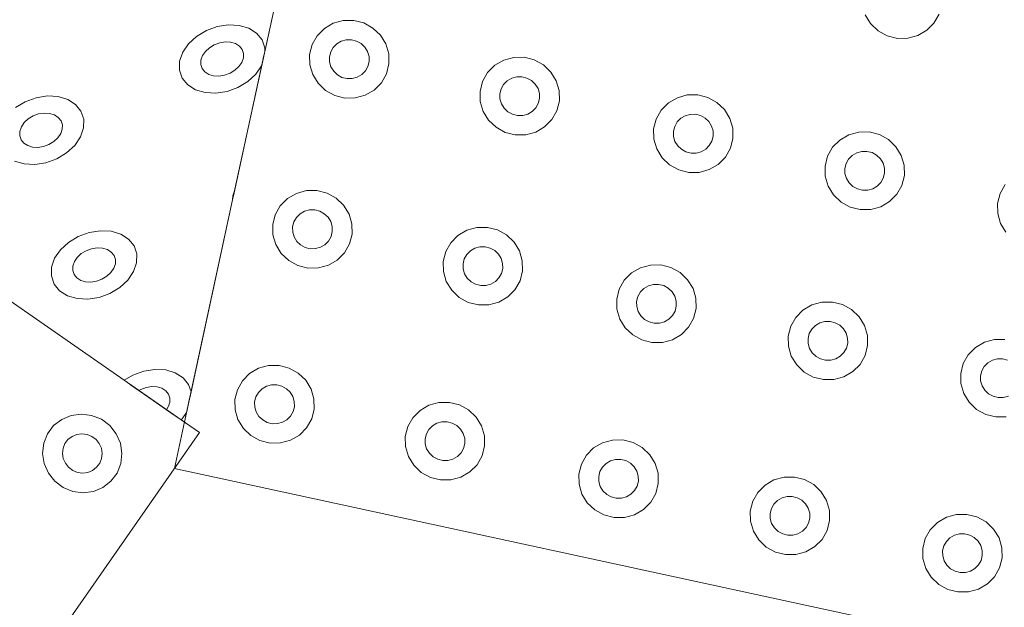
# Model space of a CAD drawing. Extents: x 5066 to 9756, y -2696 to -1109.
# Tile 144 of 248: x 9402.997 to 9403.561, y -2587.542 to -2587.205. Entities that reach past the tile are written whole.
import ezdxf

# ---------------------------------------------------------------- set-up
doc = ezdxf.new("R2010")
doc.units = 0
doc.header["$MEASUREMENT"] = 0
doc.layers.add('IFC-Elemento construtivo genérico-Contorno', color=253, linetype='CONTINUOUS', lineweight=5)

msp = doc.modelspace()

# ---------------------------------------------------------------- linework, layer by layer
at = {"layer": 'IFC-Elemento construtivo genérico-Contorno', "color": 8, "lineweight": 5}
for p, q in [((9403.11941, -2587.3084), (9403.19191, -2586.97362)), ((9403.1378, -2587.22338), (9403.19191, -2586.97362)), ((9403.48175, -2587.20236), (9403.48484, -2587.20739)), ((9403.52113, -2587.20707), (9403.52402, -2587.20198)), ((9403.10437, -2587.21134), (9403.11058, -2587.20907)), ((9403.11058, -2587.20907), (9403.11698, -2587.20807)), ((9403.11698, -2587.20807), (9403.12316, -2587.2084)), ((9403.12316, -2587.2084), (9403.12866, -2587.21005)), ((9403.12866, -2587.21005), (9403.13316, -2587.2129)), ((9403.1678, -2587.21433), (9403.17195, -2587.21016)), ((9403.17195, -2587.21016), (9403.17706, -2587.20719)), ((9403.17706, -2587.20719), (9403.1828, -2587.20563)), ((9403.1828, -2587.20563), (9403.18878, -2587.20557)), ((9403.18878, -2587.20557), (9403.19456, -2587.20704)), ((9403.19456, -2587.20704), (9403.1998, -2587.20991)), ((9403.1998, -2587.20991), (9403.20409, -2587.21401)), ((9403.48484, -2587.20739), (9403.48913, -2587.21149)), ((9403.51698, -2587.21124), (9403.52113, -2587.20707)), ((9403.09413, -2587.21899), (9403.09874, -2587.21472)), ((9403.09874, -2587.21472), (9403.10437, -2587.21134)), ((9403.13316, -2587.2129), (9403.13628, -2587.21676)), ((9403.16491, -2587.21942), (9403.1678, -2587.21433)), ((9403.20409, -2587.21401), (9403.20718, -2587.21904)), ((9403.48913, -2587.21149), (9403.49437, -2587.21437)), ((9403.49437, -2587.21437), (9403.50015, -2587.21583)), ((9403.50015, -2587.21583), (9403.50613, -2587.21577)), ((9403.50613, -2587.21577), (9403.51187, -2587.21421)), ((9403.51187, -2587.21421), (9403.51698, -2587.21124)), ((9403.09081, -2587.22385), (9403.09413, -2587.21899)), ((9403.10378, -2587.22334), (9403.10609, -2587.2212)), ((9403.10609, -2587.2212), (9403.10886, -2587.21951)), ((9403.10886, -2587.21951), (9403.11198, -2587.21838)), ((9403.11198, -2587.21838), (9403.11519, -2587.21787)), ((9403.11519, -2587.21787), (9403.11827, -2587.21804)), ((9403.11827, -2587.21804), (9403.12105, -2587.21887)), ((9403.12105, -2587.21887), (9403.12327, -2587.22029)), ((9403.12327, -2587.22029), (9403.12484, -2587.22222)), ((9403.13628, -2587.21676), (9403.13784, -2587.22136)), ((9403.1378, -2587.22342), (9403.13784, -2587.22136)), ((9403.16351, -2587.22508), (9403.16491, -2587.21942)), ((9403.17558, -2587.22361), (9403.17702, -2587.22107)), ((9403.17702, -2587.22107), (9403.17909, -2587.21898)), ((9403.17909, -2587.21898), (9403.18163, -2587.2175)), ((9403.18163, -2587.2175), (9403.18452, -2587.21672)), ((9403.18452, -2587.21672), (9403.18749, -2587.21669)), ((9403.18749, -2587.21669), (9403.19038, -2587.21742)), ((9403.19038, -2587.21742), (9403.193, -2587.21885)), ((9403.193, -2587.21885), (9403.19515, -2587.2209)), ((9403.19515, -2587.2209), (9403.19671, -2587.22342)), ((9403.20718, -2587.21904), (9403.20882, -2587.22467)), ((9403.08905, -2587.22897), (9403.09081, -2587.22385)), ((9403.10124, -2587.22833), (9403.1021, -2587.22576)), ((9403.1021, -2587.22576), (9403.10378, -2587.22334)), ((9403.12468, -2587.2296), (9403.12558, -2587.22704)), ((9403.12484, -2587.22222), (9403.12562, -2587.22452)), ((9403.12558, -2587.22704), (9403.12562, -2587.22452)), ((9403.13616, -2587.23098), (9403.1378, -2587.22342)), ((9403.13616, -2587.23098), (9403.13714, -2587.22643)), ((9403.13714, -2587.22643), (9403.1378, -2587.22342)), ((9403.16351, -2587.22508), (9403.16359, -2587.23092)), ((9403.17484, -2587.22644), (9403.17558, -2587.22361)), ((9403.17484, -2587.22644), (9403.17491, -2587.22936)), ((9403.19671, -2587.22342), (9403.19753, -2587.22624)), ((9403.19753, -2587.22624), (9403.19757, -2587.22916)), ((9403.20882, -2587.22467), (9403.20894, -2587.23052)), ((9403.27468, -2587.22833), (9403.28042, -2587.22676)), ((9403.28042, -2587.22676), (9403.2864, -2587.22671)), ((9403.2864, -2587.22671), (9403.29218, -2587.22818)), ((9403.08898, -2587.234), (9403.08905, -2587.22897)), ((9403.1012, -2587.23084), (9403.10124, -2587.22833)), ((9403.1012, -2587.23084), (9403.10198, -2587.23314)), ((9403.10198, -2587.23314), (9403.10355, -2587.23507)), ((9403.12027, -2587.30437), (9403.13616, -2587.231)), ((9403.12073, -2587.23416), (9403.12304, -2587.23203)), ((9403.12304, -2587.23203), (9403.12468, -2587.2296)), ((9403.13269, -2587.23637), (9403.13597, -2587.23152)), ((9403.13597, -2587.23152), (9403.1362, -2587.23089)), ((9403.16359, -2587.23092), (9403.16527, -2587.23655)), ((9403.17491, -2587.22936), (9403.17573, -2587.23218)), ((9403.17573, -2587.23218), (9403.1773, -2587.23469)), ((9403.19542, -2587.23453), (9403.19687, -2587.23199)), ((9403.19687, -2587.23199), (9403.19757, -2587.22916)), ((9403.20749, -2587.23618), (9403.20894, -2587.23052)), ((9403.26542, -2587.23547), (9403.26956, -2587.2313)), ((9403.26956, -2587.2313), (9403.27468, -2587.22833)), ((9403.29218, -2587.22818), (9403.29741, -2587.23105)), ((9403.29741, -2587.23105), (9403.30171, -2587.23514)), ((9403.08898, -2587.234), (9403.09054, -2587.2386)), ((9403.09054, -2587.2386), (9403.09366, -2587.24246)), ((9403.10355, -2587.23507), (9403.10577, -2587.2365)), ((9403.10577, -2587.2365), (9403.10851, -2587.23732)), ((9403.10851, -2587.23732), (9403.11159, -2587.23749)), ((9403.11159, -2587.23749), (9403.11484, -2587.23699)), ((9403.11484, -2587.23699), (9403.11792, -2587.23585)), ((9403.11792, -2587.23585), (9403.12073, -2587.23416)), ((9403.12808, -2587.24064), (9403.13269, -2587.23637)), ((9403.16527, -2587.23655), (9403.16835, -2587.24159)), ((9403.1773, -2587.23469), (9403.17945, -2587.23675)), ((9403.17945, -2587.23675), (9403.18202, -2587.23818)), ((9403.18202, -2587.23818), (9403.18495, -2587.23891)), ((9403.18792, -2587.23888), (9403.19077, -2587.2381)), ((9403.19077, -2587.2381), (9403.19335, -2587.23662)), ((9403.19335, -2587.23662), (9403.19542, -2587.23453)), ((9403.20464, -2587.24127), (9403.20749, -2587.23618)), ((9403.26253, -2587.24056), (9403.26542, -2587.23547)), ((9403.27671, -2587.24012), (9403.27925, -2587.23863)), ((9403.27925, -2587.23863), (9403.28214, -2587.23785)), ((9403.28214, -2587.23785), (9403.28511, -2587.23782)), ((9403.28511, -2587.23782), (9403.288, -2587.23856)), ((9403.288, -2587.23856), (9403.29062, -2587.23999)), ((9403.30171, -2587.23514), (9403.3048, -2587.24018)), ((9403.09366, -2587.24246), (9403.09812, -2587.24531)), ((9403.11624, -2587.2463), (9403.12245, -2587.24403)), ((9403.12245, -2587.24403), (9403.12808, -2587.24064)), ((9403.16835, -2587.24159), (9403.17265, -2587.24569)), ((9403.18495, -2587.23891), (9403.18792, -2587.23888)), ((9403.2005, -2587.24544), (9403.20464, -2587.24127)), ((9403.26113, -2587.24622), (9403.26253, -2587.24056)), ((9403.2732, -2587.24475), (9403.27464, -2587.2422)), ((9403.27464, -2587.2422), (9403.27671, -2587.24012)), ((9403.29062, -2587.23999), (9403.29277, -2587.24204)), ((9403.29277, -2587.24204), (9403.29433, -2587.24456)), ((9403.3048, -2587.24018), (9403.30644, -2587.24581)), ((9403.00062, -2587.25214), (9403.00683, -2587.24987)), ((9403.00683, -2587.24987), (9403.01327, -2587.24887)), ((9403.01327, -2587.24887), (9403.01945, -2587.24921)), ((9403.01945, -2587.24921), (9403.02495, -2587.25086)), ((9403.09812, -2587.24531), (9403.10363, -2587.24696)), ((9403.10363, -2587.24696), (9403.1098, -2587.2473)), ((9403.1098, -2587.2473), (9403.11624, -2587.2463)), ((9403.17265, -2587.24569), (9403.17788, -2587.24856)), ((9403.17788, -2587.24856), (9403.18366, -2587.25002)), ((9403.18366, -2587.25002), (9403.18964, -2587.24997)), ((9403.18964, -2587.24997), (9403.19538, -2587.24841)), ((9403.19538, -2587.24841), (9403.2005, -2587.24544)), ((9403.26113, -2587.24622), (9403.26124, -2587.25206)), ((9403.27249, -2587.24758), (9403.2732, -2587.24475)), ((9403.27249, -2587.24758), (9403.27253, -2587.2505)), ((9403.29433, -2587.24456), (9403.29515, -2587.24737)), ((9403.29515, -2587.24737), (9403.29519, -2587.25029)), ((9403.30644, -2587.24581), (9403.30655, -2587.25166)), ((9403.36902, -2587.25283), (9403.37413, -2587.24986)), ((9403.37413, -2587.24986), (9403.37984, -2587.24829)), ((9403.37984, -2587.24829), (9403.38581, -2587.24824)), ((9403.38581, -2587.24824), (9403.39163, -2587.2497)), ((9403.39163, -2587.2497), (9403.39683, -2587.25258)), ((9402.99499, -2587.25552), (9403.00062, -2587.25214)), ((9403.02495, -2587.25086), (9403.02941, -2587.25371)), ((9403.02941, -2587.25371), (9403.03253, -2587.25757)), ((9403.26124, -2587.25206), (9403.26288, -2587.25769)), ((9403.27253, -2587.2505), (9403.27335, -2587.25332)), ((9403.27335, -2587.25332), (9403.27491, -2587.25583)), ((9403.29097, -2587.25776), (9403.29304, -2587.25567)), ((9403.29304, -2587.25567), (9403.29448, -2587.25313)), ((9403.29448, -2587.25313), (9403.29519, -2587.25029)), ((9403.30515, -2587.25732), (9403.30655, -2587.25166)), ((9403.36488, -2587.257), (9403.36902, -2587.25283)), ((9403.39683, -2587.25258), (9403.40113, -2587.25667)), ((9403.00234, -2587.262), (9403.00515, -2587.26031)), ((9403.00515, -2587.26031), (9403.00827, -2587.25918)), ((9403.00827, -2587.25918), (9403.01148, -2587.25868)), ((9403.01148, -2587.25868), (9403.01456, -2587.25884)), ((9403.01456, -2587.25884), (9403.0173, -2587.25967)), ((9403.0173, -2587.25967), (9403.01956, -2587.2611)), ((9403.01956, -2587.2611), (9403.02113, -2587.26302)), ((9403.03253, -2587.25757), (9403.03409, -2587.26217)), ((9403.26288, -2587.25769), (9403.26597, -2587.26273)), ((9403.27491, -2587.25583), (9403.27706, -2587.25788)), ((9403.27706, -2587.25788), (9403.27968, -2587.25932)), ((9403.27968, -2587.25932), (9403.28257, -2587.26005)), ((9403.28257, -2587.26005), (9403.28554, -2587.26002)), ((9403.28554, -2587.26002), (9403.28843, -2587.25924)), ((9403.28843, -2587.25924), (9403.29097, -2587.25776)), ((9403.30226, -2587.2624), (9403.30515, -2587.25732)), ((9403.36198, -2587.26209), (9403.36488, -2587.257)), ((9403.37613, -2587.26165), (9403.3787, -2587.26016)), ((9403.3787, -2587.26016), (9403.38155, -2587.25938)), ((9403.38155, -2587.25938), (9403.38452, -2587.25935)), ((9403.38452, -2587.25935), (9403.38745, -2587.26008)), ((9403.38745, -2587.26008), (9403.39007, -2587.26152)), ((9403.40113, -2587.25667), (9403.40421, -2587.26171)), ((9402.99749, -2587.26913), (9402.99839, -2587.26657)), ((9402.99839, -2587.26657), (9403.00003, -2587.26414)), ((9403.00003, -2587.26414), (9403.00234, -2587.262)), ((9403.02113, -2587.26302), (9403.02191, -2587.26532)), ((9403.02183, -2587.26784), (9403.02191, -2587.26532)), ((9403.03402, -2587.2672), (9403.03409, -2587.26217)), ((9403.26597, -2587.26273), (9403.27027, -2587.26682)), ((9403.27027, -2587.26682), (9403.2755, -2587.2697)), ((9403.293, -2587.26954), (9403.29812, -2587.26657)), ((9403.29812, -2587.26657), (9403.30226, -2587.2624)), ((9403.36054, -2587.26775), (9403.36198, -2587.26209)), ((9403.37191, -2587.2691), (9403.37261, -2587.26628)), ((9403.37261, -2587.26628), (9403.37405, -2587.26373)), ((9403.37405, -2587.26373), (9403.37613, -2587.26165)), ((9403.39007, -2587.26152), (9403.39222, -2587.26357)), ((9403.39222, -2587.26357), (9403.39374, -2587.26609)), ((9403.39374, -2587.26609), (9403.39456, -2587.2689)), ((9403.40421, -2587.26171), (9403.40589, -2587.26734)), ((9402.99745, -2587.27164), (9402.99749, -2587.26913)), ((9402.99745, -2587.27164), (9402.99823, -2587.27395)), ((9403.01933, -2587.27283), (9403.02097, -2587.2704)), ((9403.02097, -2587.2704), (9403.02183, -2587.26784)), ((9403.02894, -2587.27718), (9403.03226, -2587.27232)), ((9403.03226, -2587.27232), (9403.03402, -2587.2672)), ((9403.2755, -2587.2697), (9403.28128, -2587.27116)), ((9403.28128, -2587.27116), (9403.28726, -2587.27111)), ((9403.28726, -2587.27111), (9403.293, -2587.26954)), ((9403.36054, -2587.26775), (9403.36066, -2587.27359)), ((9403.37191, -2587.2691), (9403.37195, -2587.27203)), ((9403.37195, -2587.27203), (9403.37277, -2587.27485)), ((9403.3939, -2587.27466), (9403.39464, -2587.27182)), ((9403.39456, -2587.2689), (9403.39464, -2587.27182)), ((9403.40589, -2587.26734), (9403.40601, -2587.27319)), ((9403.46722, -2587.27409), (9403.4723, -2587.27112)), ((9403.4723, -2587.27112), (9403.47804, -2587.26956)), ((9403.47804, -2587.26956), (9403.48402, -2587.2695)), ((9403.48402, -2587.2695), (9403.48984, -2587.27096)), ((9403.48984, -2587.27096), (9403.49503, -2587.27384)), ((9402.99823, -2587.27395), (9402.9998, -2587.27588)), ((9402.9998, -2587.27588), (9403.00202, -2587.2773)), ((9403.00202, -2587.2773), (9403.0048, -2587.27813)), ((9403.0048, -2587.27813), (9403.00788, -2587.27829)), ((9403.00788, -2587.27829), (9403.01109, -2587.27779)), ((9403.01109, -2587.27779), (9403.01421, -2587.27666)), ((9403.01421, -2587.27666), (9403.01702, -2587.27496)), ((9403.01702, -2587.27496), (9403.01933, -2587.27283)), ((9403.02433, -2587.28144), (9403.02894, -2587.27718)), ((9403.36066, -2587.27359), (9403.3623, -2587.27922)), ((9403.37277, -2587.27485), (9403.37433, -2587.27736)), ((9403.37433, -2587.27736), (9403.37648, -2587.27941)), ((9403.39038, -2587.27928), (9403.39245, -2587.2772)), ((9403.39245, -2587.2772), (9403.3939, -2587.27466)), ((9403.40456, -2587.27884), (9403.40601, -2587.27319)), ((9403.46019, -2587.28335), (9403.46308, -2587.27826)), ((9403.46308, -2587.27826), (9403.46722, -2587.27409)), ((9403.49503, -2587.27384), (9403.49933, -2587.27794)), ((9403.49933, -2587.27794), (9403.50241, -2587.28297)), ((9403.01874, -2587.28483), (9403.02433, -2587.28144)), ((9403.3623, -2587.27922), (9403.36538, -2587.28426)), ((9403.37648, -2587.27941), (9403.37909, -2587.28085)), ((9403.37909, -2587.28085), (9403.38198, -2587.28158)), ((9403.38198, -2587.28158), (9403.38495, -2587.28155)), ((9403.38495, -2587.28155), (9403.38784, -2587.28077)), ((9403.38784, -2587.28077), (9403.39038, -2587.27928)), ((9403.39753, -2587.2881), (9403.40167, -2587.28393)), ((9403.40167, -2587.28393), (9403.40456, -2587.27884)), ((9403.45874, -2587.28901), (9403.46019, -2587.28335)), ((9403.47226, -2587.285), (9403.47433, -2587.28291)), ((9403.47433, -2587.28291), (9403.47691, -2587.28143)), ((9403.47691, -2587.28143), (9403.47976, -2587.28064)), ((9403.47976, -2587.28064), (9403.48273, -2587.28062)), ((9403.48273, -2587.28062), (9403.48566, -2587.28134)), ((9403.48566, -2587.28134), (9403.48823, -2587.28279)), ((9403.48823, -2587.28279), (9403.49042, -2587.28483)), ((9403.50241, -2587.28297), (9403.50409, -2587.2886)), ((9402.99441, -2587.28612), (9402.99991, -2587.28777)), ((9402.99991, -2587.28777), (9403.00609, -2587.2881)), ((9403.00609, -2587.2881), (9403.01249, -2587.2871)), ((9403.01249, -2587.2871), (9403.01874, -2587.28483)), ((9403.36538, -2587.28426), (9403.36968, -2587.28835)), ((9403.36968, -2587.28835), (9403.37491, -2587.29123)), ((9403.39241, -2587.29107), (9403.39753, -2587.2881)), ((9403.45874, -2587.28901), (9403.45886, -2587.29486)), ((9403.47011, -2587.29037), (9403.47081, -2587.28754)), ((9403.47081, -2587.28754), (9403.47226, -2587.285)), ((9403.49042, -2587.28483), (9403.49195, -2587.28735)), ((9403.49195, -2587.28735), (9403.49277, -2587.29017)), ((9403.50409, -2587.2886), (9403.50417, -2587.29445)), ((9403.37491, -2587.29123), (9403.3807, -2587.29269)), ((9403.3807, -2587.29269), (9403.38667, -2587.29263)), ((9403.38667, -2587.29263), (9403.39241, -2587.29107)), ((9403.45886, -2587.29486), (9403.4605, -2587.30049)), ((9403.47011, -2587.29037), (9403.47015, -2587.29329)), ((9403.47015, -2587.29329), (9403.47097, -2587.29611)), ((9403.4921, -2587.29592), (9403.49284, -2587.29309)), ((9403.49277, -2587.29017), (9403.49284, -2587.29309)), ((9403.50277, -2587.3001), (9403.50417, -2587.29445)), ((9403.4605, -2587.30049), (9403.46359, -2587.30552)), ((9403.47097, -2587.29611), (9403.47253, -2587.29862)), ((9403.47253, -2587.29862), (9403.47468, -2587.30067)), ((9403.47468, -2587.30067), (9403.4773, -2587.30211)), ((9403.48605, -2587.30203), (9403.48859, -2587.30055)), ((9403.48859, -2587.30055), (9403.49066, -2587.29846)), ((9403.49066, -2587.29846), (9403.4921, -2587.29592)), ((9403.49988, -2587.3052), (9403.50277, -2587.3001)), ((9403.55898, -2587.30474), (9403.56183, -2587.29965)), ((9403.11941, -2587.30842), (9403.12062, -2587.30269)), ((9403.11941, -2587.30842), (9403.11988, -2587.30615)), ((9403.11941, -2587.30842), (9403.11945, -2587.30617)), ((9403.11945, -2587.30617), (9403.12066, -2587.30262)), ((9403.11988, -2587.30615), (9403.12062, -2587.30269)), ((9403.15085, -2587.30761), (9403.15597, -2587.30465)), ((9403.15597, -2587.30465), (9403.16171, -2587.30308)), ((9403.16171, -2587.30308), (9403.16769, -2587.30302)), ((9403.16769, -2587.30302), (9403.17347, -2587.30448)), ((9403.17347, -2587.30448), (9403.1787, -2587.30736)), ((9403.46359, -2587.30552), (9403.46788, -2587.30962)), ((9403.4773, -2587.30211), (9403.48019, -2587.30284)), ((9403.48019, -2587.30284), (9403.48316, -2587.30281)), ((9403.48316, -2587.30281), (9403.48605, -2587.30203)), ((9403.49573, -2587.30937), (9403.49988, -2587.3052)), ((9403.55753, -2587.3104), (9403.55898, -2587.30474)), ((9403.09378, -2587.42677), (9403.11941, -2587.30842)), ((9403.09558, -2587.41837), (9403.11941, -2587.30832)), ((9403.14382, -2587.31687), (9403.14671, -2587.31178)), ((9403.14671, -2587.31178), (9403.15085, -2587.30761)), ((9403.1787, -2587.30736), (9403.183, -2587.31146)), ((9403.183, -2587.31146), (9403.18609, -2587.31649)), ((9403.46788, -2587.30962), (9403.47312, -2587.31249)), ((9403.49062, -2587.31234), (9403.49573, -2587.30937)), ((9403.55753, -2587.3104), (9403.55765, -2587.31624)), ((9402.92191, -2587.31759), (9403.05726, -2587.41179)), ((9403.14238, -2587.32253), (9403.14382, -2587.31687)), ((9403.15593, -2587.31852), (9403.158, -2587.31643)), ((9403.158, -2587.31643), (9403.16054, -2587.31495)), ((9403.16054, -2587.31495), (9403.16343, -2587.31416)), ((9403.16343, -2587.31416), (9403.1664, -2587.31414)), ((9403.1664, -2587.31414), (9403.16929, -2587.31487)), ((9403.16929, -2587.31487), (9403.17191, -2587.31631)), ((9403.17191, -2587.31631), (9403.17405, -2587.31835)), ((9403.18609, -2587.31649), (9403.18773, -2587.32213)), ((9403.47312, -2587.31249), (9403.4789, -2587.31395)), ((9403.4789, -2587.31395), (9403.48488, -2587.3139)), ((9403.48488, -2587.3139), (9403.49062, -2587.31234)), ((9403.55765, -2587.31624), (9403.55929, -2587.32188)), ((9402.92335, -2587.31859), (9403.05726, -2587.41179)), ((9403.14238, -2587.32253), (9403.14249, -2587.32838)), ((9403.15374, -2587.32389), (9403.15448, -2587.32106)), ((9403.15448, -2587.32106), (9403.15593, -2587.31852)), ((9403.17405, -2587.31835), (9403.17558, -2587.32087)), ((9403.17558, -2587.32087), (9403.17644, -2587.32369)), ((9403.18773, -2587.32213), (9403.18784, -2587.32797)), ((9403.55929, -2587.32188), (9403.56238, -2587.32691)), ((9403.03097, -2587.32935), (9403.03722, -2587.32708)), ((9403.03722, -2587.32708), (9403.04363, -2587.32608)), ((9403.04363, -2587.32608), (9403.0498, -2587.32641)), ((9403.0498, -2587.32641), (9403.0553, -2587.32806)), ((9403.0553, -2587.32806), (9403.0598, -2587.33091)), ((9403.14249, -2587.32838), (9403.14417, -2587.33401)), ((9403.15374, -2587.32389), (9403.15382, -2587.32681)), ((9403.15382, -2587.32681), (9403.15464, -2587.32963)), ((9403.17577, -2587.32944), (9403.17648, -2587.32661)), ((9403.17644, -2587.32369), (9403.17648, -2587.32661)), ((9403.1864, -2587.33363), (9403.18784, -2587.32797)), ((9403.24433, -2587.33292), (9403.24847, -2587.32875)), ((9403.24847, -2587.32875), (9403.25359, -2587.32578)), ((9403.25359, -2587.32578), (9403.25933, -2587.32422)), ((9403.25933, -2587.32422), (9403.2653, -2587.32416)), ((9403.2653, -2587.32416), (9403.27109, -2587.32563)), ((9403.27109, -2587.32563), (9403.27632, -2587.3285)), ((9403.27632, -2587.3285), (9403.28062, -2587.33259)), ((9403.02077, -2587.33699), (9403.02538, -2587.33273)), ((9403.02538, -2587.33273), (9403.03097, -2587.32935)), ((9403.0598, -2587.33091), (9403.06292, -2587.33477)), ((9403.14417, -2587.33401), (9403.14726, -2587.33904)), ((9403.15464, -2587.32963), (9403.15616, -2587.33215)), ((9403.15616, -2587.33215), (9403.15831, -2587.3342)), ((9403.15831, -2587.3342), (9403.16093, -2587.33563)), ((9403.16968, -2587.33555), (9403.17226, -2587.33407)), ((9403.17226, -2587.33407), (9403.17433, -2587.33198)), ((9403.17433, -2587.33198), (9403.17577, -2587.32944)), ((9403.18351, -2587.33872), (9403.1864, -2587.33363)), ((9403.24144, -2587.33801), (9403.24433, -2587.33292)), ((9403.28062, -2587.33259), (9403.2837, -2587.33763)), ((9403.01745, -2587.34186), (9403.02077, -2587.33699)), ((9403.03038, -2587.34134), (9403.03273, -2587.33921)), ((9403.03273, -2587.33921), (9403.0355, -2587.33752)), ((9403.0355, -2587.33752), (9403.03863, -2587.33638)), ((9403.03863, -2587.33638), (9403.04183, -2587.33588)), ((9403.04183, -2587.33588), (9403.04491, -2587.33605)), ((9403.04491, -2587.33605), (9403.04769, -2587.33688)), ((9403.04769, -2587.33688), (9403.04991, -2587.3383)), ((9403.04991, -2587.3383), (9403.05148, -2587.34023)), ((9403.05148, -2587.34023), (9403.05226, -2587.34253)), ((9403.06292, -2587.33477), (9403.06448, -2587.33937)), ((9403.06437, -2587.3444), (9403.06448, -2587.33937)), ((9403.14726, -2587.33904), (9403.15155, -2587.34314)), ((9403.16093, -2587.33563), (9403.16382, -2587.33636)), ((9403.16382, -2587.33636), (9403.16683, -2587.33633)), ((9403.16683, -2587.33633), (9403.16968, -2587.33555)), ((9403.17937, -2587.34289), (9403.18351, -2587.33872)), ((9403.24003, -2587.34367), (9403.24144, -2587.33801)), ((9403.2521, -2587.3422), (9403.25355, -2587.33966)), ((9403.25355, -2587.33966), (9403.25562, -2587.33757)), ((9403.25562, -2587.33757), (9403.25816, -2587.33609)), ((9403.25816, -2587.33609), (9403.26105, -2587.3353)), ((9403.26105, -2587.3353), (9403.26402, -2587.33528)), ((9403.26402, -2587.33528), (9403.26691, -2587.33601)), ((9403.26691, -2587.33601), (9403.26952, -2587.33744)), ((9403.26952, -2587.33744), (9403.27167, -2587.33949)), ((9403.27167, -2587.33949), (9403.27323, -2587.34201)), ((9403.2837, -2587.33763), (9403.28534, -2587.34326)), ((9403.0157, -2587.34697), (9403.01745, -2587.34186)), ((9403.02788, -2587.34633), (9403.02874, -2587.34377)), ((9403.02874, -2587.34377), (9403.03038, -2587.34134)), ((9403.05132, -2587.3476), (9403.05222, -2587.34505)), ((9403.05222, -2587.34505), (9403.05226, -2587.34253)), ((9403.06261, -2587.34952), (9403.06437, -2587.3444)), ((9403.15155, -2587.34314), (9403.15675, -2587.34601)), ((9403.16855, -2587.34742), (9403.17425, -2587.34586)), ((9403.17425, -2587.34586), (9403.17937, -2587.34289)), ((9403.24003, -2587.34367), (9403.24011, -2587.34951)), ((9403.25136, -2587.34503), (9403.2521, -2587.3422)), ((9403.25136, -2587.34503), (9403.25144, -2587.34795)), ((9403.27323, -2587.34201), (9403.27405, -2587.34483)), ((9403.27405, -2587.34483), (9403.27409, -2587.34775)), ((9403.28534, -2587.34326), (9403.28546, -2587.34911)), ((9403.353, -2587.34731), (9403.35874, -2587.34574)), ((9403.35874, -2587.34574), (9403.36472, -2587.34569)), ((9403.36472, -2587.34569), (9403.3705, -2587.34715)), ((9403.01562, -2587.35201), (9403.0157, -2587.34697)), ((9403.0278, -2587.34885), (9403.02788, -2587.34633)), ((9403.0278, -2587.34885), (9403.02859, -2587.35115)), ((9403.02859, -2587.35115), (9403.03015, -2587.35308)), ((9403.04738, -2587.35217), (9403.04968, -2587.35004)), ((9403.04968, -2587.35004), (9403.05132, -2587.3476)), ((9403.05933, -2587.35438), (9403.06261, -2587.34952)), ((9403.15675, -2587.34601), (9403.16257, -2587.34747)), ((9403.16257, -2587.34747), (9403.16855, -2587.34742)), ((9403.24011, -2587.34951), (9403.24179, -2587.35514)), ((9403.25144, -2587.34795), (9403.25226, -2587.35077)), ((9403.25226, -2587.35077), (9403.25378, -2587.35328)), ((9403.27195, -2587.35312), (9403.27339, -2587.35058)), ((9403.27339, -2587.35058), (9403.27409, -2587.34775)), ((9403.28402, -2587.35477), (9403.28546, -2587.34911)), ((9403.34374, -2587.35445), (9403.34788, -2587.35028)), ((9403.34788, -2587.35028), (9403.353, -2587.34731)), ((9403.3705, -2587.34715), (9403.37573, -2587.35003)), ((9403.37573, -2587.35003), (9403.38003, -2587.35412)), ((9403.01562, -2587.35201), (9403.01718, -2587.35661)), ((9403.01718, -2587.35661), (9403.0203, -2587.36047)), ((9403.03015, -2587.35308), (9403.03241, -2587.3545)), ((9403.03241, -2587.3545), (9403.03515, -2587.35533)), ((9403.03515, -2587.35533), (9403.03823, -2587.3555)), ((9403.03823, -2587.3555), (9403.04144, -2587.355)), ((9403.04144, -2587.355), (9403.04456, -2587.35386)), ((9403.04456, -2587.35386), (9403.04738, -2587.35217)), ((9403.05472, -2587.35865), (9403.05933, -2587.35438)), ((9403.24179, -2587.35514), (9403.24488, -2587.36018)), ((9403.25378, -2587.35328), (9403.25597, -2587.35533)), ((9403.25597, -2587.35533), (9403.25855, -2587.35677)), ((9403.25855, -2587.35677), (9403.26148, -2587.3575)), ((9403.26445, -2587.35747), (9403.2673, -2587.35669)), ((9403.2673, -2587.35669), (9403.26988, -2587.35521)), ((9403.26988, -2587.35521), (9403.27195, -2587.35312)), ((9403.28113, -2587.35986), (9403.28402, -2587.35477)), ((9403.34089, -2587.35954), (9403.34374, -2587.35445)), ((9403.35757, -2587.35761), (9403.36046, -2587.35683)), ((9403.36046, -2587.35683), (9403.36343, -2587.3568)), ((9403.36343, -2587.3568), (9403.36632, -2587.35754)), ((9403.38003, -2587.35412), (9403.38312, -2587.35916)), ((9403.0203, -2587.36047), (9403.02476, -2587.36332)), ((9403.04288, -2587.3643), (9403.04909, -2587.36203)), ((9403.04909, -2587.36203), (9403.05472, -2587.35865)), ((9403.24488, -2587.36018), (9403.24917, -2587.36427)), ((9403.26148, -2587.3575), (9403.26445, -2587.35747)), ((9403.27698, -2587.36403), (9403.28113, -2587.35986)), ((9403.33945, -2587.3652), (9403.34089, -2587.35954)), ((9403.35152, -2587.36373), (9403.35296, -2587.36118)), ((9403.35296, -2587.36118), (9403.35503, -2587.3591)), ((9403.35503, -2587.3591), (9403.35757, -2587.35761)), ((9403.36632, -2587.35754), (9403.36894, -2587.35897)), ((9403.36894, -2587.35897), (9403.37109, -2587.36102)), ((9403.37109, -2587.36102), (9403.37265, -2587.36354)), ((9403.38312, -2587.35916), (9403.38476, -2587.36479)), ((9403.02476, -2587.36332), (9403.03027, -2587.36497)), ((9403.03027, -2587.36497), (9403.03644, -2587.3653)), ((9403.03644, -2587.3653), (9403.04288, -2587.3643)), ((9403.24917, -2587.36427), (9403.25441, -2587.36715)), ((9403.25441, -2587.36715), (9403.26019, -2587.36861)), ((9403.26019, -2587.36861), (9403.26616, -2587.36856)), ((9403.26616, -2587.36856), (9403.27191, -2587.36699)), ((9403.27191, -2587.36699), (9403.27698, -2587.36403)), ((9403.33945, -2587.3652), (9403.33956, -2587.37104)), ((9403.35081, -2587.36655), (9403.35152, -2587.36373)), ((9403.35081, -2587.36655), (9403.35085, -2587.36948)), ((9403.37265, -2587.36354), (9403.37347, -2587.36635)), ((9403.37347, -2587.36635), (9403.37351, -2587.36927)), ((9403.38476, -2587.36479), (9403.38488, -2587.37064)), ((9403.4512, -2587.36857), (9403.45695, -2587.36701)), ((9403.45695, -2587.36701), (9403.46292, -2587.36696)), ((9403.46292, -2587.36696), (9403.4687, -2587.36842)), ((9403.4687, -2587.36842), (9403.47394, -2587.37129)), ((9403.33956, -2587.37104), (9403.3412, -2587.37667)), ((9403.35085, -2587.36948), (9403.35167, -2587.3723)), ((9403.35167, -2587.3723), (9403.35323, -2587.37481)), ((9403.37136, -2587.37465), (9403.3728, -2587.37211)), ((9403.3728, -2587.37211), (9403.37351, -2587.36927)), ((9403.38347, -2587.3763), (9403.38488, -2587.37064)), ((9403.44195, -2587.37571), (9403.44609, -2587.37154)), ((9403.44609, -2587.37154), (9403.4512, -2587.36857)), ((9403.47394, -2587.37129), (9403.47823, -2587.37539)), ((9403.3412, -2587.37667), (9403.34429, -2587.38171)), ((9403.35323, -2587.37481), (9403.35538, -2587.37686)), ((9403.35538, -2587.37686), (9403.358, -2587.3783)), ((9403.358, -2587.3783), (9403.36089, -2587.37903)), ((9403.36089, -2587.37903), (9403.36386, -2587.379)), ((9403.36386, -2587.379), (9403.36675, -2587.37822)), ((9403.36675, -2587.37822), (9403.36929, -2587.37674)), ((9403.36929, -2587.37674), (9403.37136, -2587.37465)), ((9403.38058, -2587.38138), (9403.38347, -2587.3763)), ((9403.43905, -2587.3808), (9403.44195, -2587.37571)), ((9403.45323, -2587.38036), (9403.45577, -2587.37887)), ((9403.45577, -2587.37887), (9403.45866, -2587.37809)), ((9403.45866, -2587.37809), (9403.46163, -2587.37807)), ((9403.46163, -2587.37807), (9403.46452, -2587.3788)), ((9403.46452, -2587.3788), (9403.46714, -2587.38024)), ((9403.47823, -2587.37539), (9403.48132, -2587.38042)), ((9403.34429, -2587.38171), (9403.34859, -2587.3858)), ((9403.37644, -2587.38555), (9403.38058, -2587.38138)), ((9403.43765, -2587.38646), (9403.43905, -2587.3808)), ((9403.44902, -2587.38782), (9403.44972, -2587.38499)), ((9403.44972, -2587.38499), (9403.45116, -2587.38245)), ((9403.45116, -2587.38245), (9403.45323, -2587.38036)), ((9403.46714, -2587.38024), (9403.46929, -2587.38228)), ((9403.46929, -2587.38228), (9403.47085, -2587.3848)), ((9403.47085, -2587.3848), (9403.47167, -2587.38761)), ((9403.48132, -2587.38042), (9403.48296, -2587.38605)), ((9403.34859, -2587.3858), (9403.35382, -2587.38868)), ((9403.35382, -2587.38868), (9403.3596, -2587.39014)), ((9403.3596, -2587.39014), (9403.36558, -2587.39008)), ((9403.36558, -2587.39008), (9403.37132, -2587.38852)), ((9403.37132, -2587.38852), (9403.37644, -2587.38555)), ((9403.43765, -2587.38646), (9403.43777, -2587.39231)), ((9403.44902, -2587.38782), (9403.44905, -2587.39074)), ((9403.44905, -2587.39074), (9403.44988, -2587.39356)), ((9403.47101, -2587.39337), (9403.47171, -2587.39054)), ((9403.47167, -2587.38761), (9403.47171, -2587.39054)), ((9403.48296, -2587.38605), (9403.48308, -2587.3919)), ((9403.54488, -2587.39293), (9403.54999, -2587.38996)), ((9403.54999, -2587.38996), (9403.55573, -2587.3884)), ((9403.55573, -2587.3884), (9403.56171, -2587.38835)), ((9403.43777, -2587.39231), (9403.43941, -2587.39794)), ((9403.44988, -2587.39356), (9403.45144, -2587.39608)), ((9403.45144, -2587.39608), (9403.45359, -2587.39812)), ((9403.46749, -2587.398), (9403.46956, -2587.39591)), ((9403.46956, -2587.39591), (9403.47101, -2587.39337)), ((9403.48167, -2587.39756), (9403.48308, -2587.3919)), ((9403.54073, -2587.3971), (9403.54488, -2587.39293)), ((9403.43941, -2587.39794), (9403.44249, -2587.40297)), ((9403.45359, -2587.39812), (9403.4562, -2587.39956)), ((9403.4562, -2587.39956), (9403.45909, -2587.40029)), ((9403.45909, -2587.40029), (9403.46206, -2587.40027)), ((9403.46206, -2587.40027), (9403.46495, -2587.39948)), ((9403.46495, -2587.39948), (9403.46749, -2587.398)), ((9403.47878, -2587.40264), (9403.48167, -2587.39756)), ((9403.53644, -2587.40785), (9403.53784, -2587.40219)), ((9403.53784, -2587.40219), (9403.54073, -2587.3971)), ((9403.54995, -2587.40383), (9403.55202, -2587.40175)), ((9403.55202, -2587.40175), (9403.55456, -2587.40027)), ((9403.55456, -2587.40027), (9403.55745, -2587.39948)), ((9403.55745, -2587.39948), (9403.56042, -2587.39946)), ((9403.56042, -2587.39946), (9403.56331, -2587.40019)), ((9403.06222, -2587.4088), (9403.06847, -2587.40653)), ((9403.06847, -2587.40653), (9403.07488, -2587.40552)), ((9403.07488, -2587.40552), (9403.08105, -2587.40586)), ((9403.08105, -2587.40586), (9403.08655, -2587.40751)), ((9403.08655, -2587.40751), (9403.09105, -2587.41036)), ((9403.12499, -2587.41206), (9403.12913, -2587.40789)), ((9403.12913, -2587.40789), (9403.13425, -2587.40492)), ((9403.13425, -2587.40492), (9403.13999, -2587.40336)), ((9403.13999, -2587.40336), (9403.14597, -2587.40331)), ((9403.14597, -2587.40331), (9403.15175, -2587.40477)), ((9403.15175, -2587.40477), (9403.15698, -2587.40764)), ((9403.15698, -2587.40764), (9403.16128, -2587.41174)), ((9403.44249, -2587.40297), (9403.44679, -2587.40707)), ((9403.44679, -2587.40707), (9403.45202, -2587.40994)), ((9403.46952, -2587.40979), (9403.47464, -2587.40681)), ((9403.47464, -2587.40681), (9403.47878, -2587.40264)), ((9403.53644, -2587.40785), (9403.53652, -2587.41369)), ((9403.54777, -2587.40921), (9403.54851, -2587.40638)), ((9403.54851, -2587.40638), (9403.54995, -2587.40383)), ((9403.05726, -2587.41179), (9403.06222, -2587.4088)), ((9403.05726, -2587.41179), (9403.08988, -2587.43447)), ((9403.05726, -2587.41179), (9403.06566, -2587.41763)), ((9403.09105, -2587.41036), (9403.09417, -2587.41422)), ((9403.1221, -2587.41715), (9403.12499, -2587.41206)), ((9403.16128, -2587.41174), (9403.16437, -2587.41677)), ((9403.45202, -2587.40994), (9403.4578, -2587.4114)), ((9403.4578, -2587.4114), (9403.46378, -2587.41135)), ((9403.46378, -2587.41135), (9403.46952, -2587.40979)), ((9403.54777, -2587.40921), (9403.54784, -2587.41213)), ((9403.54784, -2587.41213), (9403.54866, -2587.41495)), ((9403.06093, -2587.41434), (9403.10034, -2587.44177)), ((9403.06101, -2587.4144), (9403.09183, -2587.43584)), ((9403.06566, -2587.41763), (9403.06675, -2587.41696)), ((9403.06566, -2587.41763), (9403.08152, -2587.42865)), ((9403.06675, -2587.41696), (9403.06988, -2587.41583)), ((9403.06988, -2587.41583), (9403.07308, -2587.41533)), ((9403.07308, -2587.41533), (9403.07616, -2587.4155)), ((9403.07616, -2587.4155), (9403.07894, -2587.41632)), ((9403.07894, -2587.41632), (9403.08116, -2587.41775)), ((9403.08116, -2587.41775), (9403.08273, -2587.41967)), ((9403.09304, -2587.43022), (9403.09558, -2587.41839)), ((9403.09417, -2587.41422), (9403.09558, -2587.41839)), ((9403.09437, -2587.42392), (9403.09546, -2587.41888)), ((9403.09546, -2587.41888), (9403.09558, -2587.41839)), ((9403.1207, -2587.42281), (9403.1221, -2587.41715)), ((9403.13277, -2587.42134), (9403.13421, -2587.4188)), ((9403.13421, -2587.4188), (9403.13628, -2587.41671)), ((9403.13628, -2587.41671), (9403.13882, -2587.41523)), ((9403.13882, -2587.41523), (9403.14171, -2587.41445)), ((9403.14171, -2587.41445), (9403.14468, -2587.41442)), ((9403.14468, -2587.41442), (9403.14757, -2587.41515)), ((9403.14757, -2587.41515), (9403.15019, -2587.41659)), ((9403.15019, -2587.41659), (9403.15234, -2587.41863)), ((9403.15234, -2587.41863), (9403.1539, -2587.42115)), ((9403.16437, -2587.41677), (9403.16601, -2587.4224)), ((9403.53652, -2587.41369), (9403.5382, -2587.41933)), ((9403.54866, -2587.41495), (9403.55023, -2587.41747)), ((9403.55023, -2587.41747), (9403.55238, -2587.41951)), ((9403.08257, -2587.42705), (9403.08347, -2587.42449)), ((9403.08273, -2587.41967), (9403.08351, -2587.42198)), ((9403.08347, -2587.42449), (9403.08351, -2587.42198)), ((9403.09331, -2587.42887), (9403.09437, -2587.42392)), ((9403.1207, -2587.42281), (9403.12077, -2587.42866)), ((9403.13202, -2587.42417), (9403.13277, -2587.42134)), ((9403.13202, -2587.42417), (9403.1321, -2587.42709)), ((9403.1539, -2587.42115), (9403.15472, -2587.42397)), ((9403.15472, -2587.42397), (9403.15476, -2587.42689)), ((9403.16601, -2587.4224), (9403.16613, -2587.42825)), ((9403.23187, -2587.42606), (9403.23761, -2587.4245)), ((9403.23761, -2587.4245), (9403.24359, -2587.42445)), ((9403.24359, -2587.42445), (9403.24937, -2587.42591)), ((9403.5382, -2587.41933), (9403.54128, -2587.42436)), ((9403.54128, -2587.42436), (9403.54558, -2587.42846)), ((9403.55238, -2587.41951), (9403.55495, -2587.42095)), ((9403.55495, -2587.42095), (9403.55788, -2587.42168)), ((9403.55788, -2587.42168), (9403.56085, -2587.42165)), ((9403.56085, -2587.42165), (9403.56374, -2587.42087)), ((9403.08152, -2587.42866), (9403.08257, -2587.42705)), ((9403.08152, -2587.42865), (9403.08597, -2587.43175)), ((9403.08609, -2587.4623), (9403.09304, -2587.43023)), ((9403.09058, -2587.43383), (9403.09304, -2587.43022)), ((9403.09179, -2587.43582), (9403.093, -2587.43029)), ((9403.09304, -2587.43022), (9403.09331, -2587.42887)), ((9403.12077, -2587.42866), (9403.12245, -2587.43429)), ((9403.1321, -2587.42709), (9403.13292, -2587.42991)), ((9403.13292, -2587.42991), (9403.13445, -2587.43243)), ((9403.15261, -2587.43226), (9403.15405, -2587.42972)), ((9403.15405, -2587.42972), (9403.15476, -2587.42689)), ((9403.16468, -2587.43391), (9403.16613, -2587.42825)), ((9403.22261, -2587.43321), (9403.22675, -2587.42903)), ((9403.22675, -2587.42903), (9403.23187, -2587.42606)), ((9403.24937, -2587.42591), (9403.2546, -2587.42878)), ((9403.2546, -2587.42878), (9403.2589, -2587.43288)), ((9403.54558, -2587.42846), (9403.55081, -2587.43133)), ((9403.01687, -2587.43774), (9403.02148, -2587.43415)), ((9403.02148, -2587.43415), (9403.02691, -2587.4319)), ((9403.02691, -2587.4319), (9403.03277, -2587.43112)), ((9403.03277, -2587.43112), (9403.03866, -2587.43188)), ((9403.03866, -2587.43188), (9403.04421, -2587.43413)), ((9403.04421, -2587.43413), (9403.04902, -2587.43771)), ((9403.08597, -2587.43175), (9403.08988, -2587.43447)), ((9403.08988, -2587.43447), (9403.09058, -2587.43383)), ((9403.12245, -2587.43429), (9403.12554, -2587.43932)), ((9403.13445, -2587.43243), (9403.13663, -2587.43447)), ((9403.13663, -2587.43447), (9403.13921, -2587.43592)), ((9403.13921, -2587.43592), (9403.14214, -2587.43664)), ((9403.14511, -2587.43662), (9403.14796, -2587.43583)), ((9403.14796, -2587.43583), (9403.15054, -2587.43435)), ((9403.15054, -2587.43435), (9403.15261, -2587.43226)), ((9403.16179, -2587.439), (9403.16468, -2587.43391)), ((9403.21972, -2587.43829), (9403.22261, -2587.43321)), ((9403.23644, -2587.43636), (9403.23933, -2587.43558)), ((9403.23933, -2587.43558), (9403.2423, -2587.43556)), ((9403.2423, -2587.43556), (9403.24519, -2587.43629)), ((9403.2589, -2587.43288), (9403.26198, -2587.43791)), ((9403.55081, -2587.43133), (9403.55659, -2587.43279)), ((9403.55659, -2587.43279), (9403.56257, -2587.43274)), ((9402.81472, -2587.85217), (9403.10034, -2587.44177)), ((9403.01335, -2587.44241), (9403.01687, -2587.43774)), ((9403.04902, -2587.43771), (9403.05273, -2587.44237)), ((9403.12554, -2587.43932), (9403.12984, -2587.44342)), ((9403.14214, -2587.43664), (9403.14511, -2587.43662)), ((9403.15765, -2587.44317), (9403.16179, -2587.439)), ((9403.21831, -2587.44395), (9403.21972, -2587.43829)), ((9403.23038, -2587.44248), (9403.23183, -2587.43994)), ((9403.23183, -2587.43994), (9403.2339, -2587.43785)), ((9403.2339, -2587.43785), (9403.23644, -2587.43636)), ((9403.24519, -2587.43629), (9403.2478, -2587.43773)), ((9403.2478, -2587.43773), (9403.24995, -2587.43977)), ((9403.24995, -2587.43977), (9403.25152, -2587.44229)), ((9403.26198, -2587.43791), (9403.26363, -2587.44354)), ((9403.0112, -2587.44785), (9403.01335, -2587.44241)), ((9403.02335, -2587.44803), (9403.02507, -2587.4457)), ((9403.02507, -2587.4457), (9403.02741, -2587.44391)), ((9403.02741, -2587.44391), (9403.03011, -2587.44278)), ((9403.03011, -2587.44278), (9403.03304, -2587.44239)), ((9403.03304, -2587.44239), (9403.03601, -2587.44277)), ((9403.03601, -2587.44277), (9403.03874, -2587.44389)), ((9403.03874, -2587.44389), (9403.04116, -2587.44569)), ((9403.04116, -2587.44569), (9403.043, -2587.44801)), ((9403.05273, -2587.44237), (9403.05511, -2587.4478)), ((9403.12984, -2587.44342), (9403.13503, -2587.4463)), ((9403.13503, -2587.4463), (9403.14085, -2587.44776)), ((9403.14683, -2587.4477), (9403.15257, -2587.44613)), ((9403.15257, -2587.44613), (9403.15765, -2587.44317)), ((9403.21831, -2587.44395), (9403.21843, -2587.4498)), ((9403.22968, -2587.44531), (9403.23038, -2587.44248)), ((9403.22968, -2587.44531), (9403.22972, -2587.44823)), ((9403.25152, -2587.44229), (9403.25234, -2587.4451)), ((9403.25234, -2587.4451), (9403.25238, -2587.44803)), ((9403.26363, -2587.44354), (9403.26374, -2587.44939)), ((9403.33128, -2587.44759), (9403.33702, -2587.44603)), ((9403.33702, -2587.44603), (9403.343, -2587.44597)), ((9403.343, -2587.44597), (9403.34882, -2587.44743)), ((9403.34882, -2587.44743), (9403.35402, -2587.45031)), ((9403.01058, -2587.45368), (9403.0112, -2587.44785)), ((9403.02195, -2587.45367), (9403.02226, -2587.45075)), ((9403.02226, -2587.45075), (9403.02335, -2587.44803)), ((9403.043, -2587.44801), (9403.04421, -2587.45073)), ((9403.04421, -2587.45073), (9403.04464, -2587.45365)), ((9403.05511, -2587.4478), (9403.05601, -2587.45364)), ((9403.14085, -2587.44776), (9403.14683, -2587.4477)), ((9403.21843, -2587.4498), (9403.22007, -2587.45543)), ((9403.22972, -2587.44823), (9403.23054, -2587.45105)), ((9403.23054, -2587.45105), (9403.2321, -2587.45357)), ((9403.25023, -2587.4534), (9403.25167, -2587.45086)), ((9403.25167, -2587.45086), (9403.25238, -2587.44803)), ((9403.26234, -2587.45505), (9403.26374, -2587.44939)), ((9403.32206, -2587.45473), (9403.3262, -2587.45056)), ((9403.3262, -2587.45056), (9403.33128, -2587.44759)), ((9403.35402, -2587.45031), (9403.35831, -2587.45441)), ((9403.01058, -2587.45368), (9403.01148, -2587.45952)), ((9403.02195, -2587.45367), (9403.02241, -2587.45659)), ((9403.02241, -2587.45659), (9403.02359, -2587.4593)), ((9403.04327, -2587.45928), (9403.04433, -2587.45657)), ((9403.04433, -2587.45657), (9403.04464, -2587.45365)), ((9403.05538, -2587.45947), (9403.05601, -2587.45364)), ((9403.22007, -2587.45543), (9403.22316, -2587.46046)), ((9403.2321, -2587.45357), (9403.23425, -2587.45561)), ((9403.23425, -2587.45561), (9403.23687, -2587.45705)), ((9403.23687, -2587.45705), (9403.23976, -2587.45778)), ((9403.23976, -2587.45778), (9403.24273, -2587.45776)), ((9403.24273, -2587.45776), (9403.24562, -2587.45697)), ((9403.24562, -2587.45697), (9403.24816, -2587.45549)), ((9403.24816, -2587.45549), (9403.25023, -2587.4534)), ((9403.25945, -2587.46013), (9403.26234, -2587.45505)), ((9403.31917, -2587.45982), (9403.32206, -2587.45473)), ((9403.33331, -2587.45938), (9403.33589, -2587.45789)), ((9403.33589, -2587.45789), (9403.33874, -2587.45711)), ((9403.33874, -2587.45711), (9403.34171, -2587.45709)), ((9403.34171, -2587.45709), (9403.34464, -2587.45781)), ((9403.34464, -2587.45781), (9403.34722, -2587.45925)), ((9403.35831, -2587.45441), (9403.3614, -2587.45944)), ((9403.01148, -2587.45952), (9403.0139, -2587.46495)), ((9403.02359, -2587.4593), (9403.02546, -2587.46164)), ((9403.02546, -2587.46164), (9403.02784, -2587.46342)), ((9403.02784, -2587.46342), (9403.03062, -2587.46455)), ((9403.03648, -2587.46454), (9403.03921, -2587.46342)), ((9403.03921, -2587.46342), (9403.04152, -2587.46162)), ((9403.04152, -2587.46162), (9403.04327, -2587.45928)), ((9403.05323, -2587.46491), (9403.05538, -2587.45947)), ((9403.08609, -2587.4623), (9403.57476, -2587.56811)), ((9403.22316, -2587.46046), (9403.22745, -2587.46456)), ((9403.25019, -2587.46728), (9403.2553, -2587.4643)), ((9403.2553, -2587.4643), (9403.25945, -2587.46013)), ((9403.31773, -2587.46548), (9403.31917, -2587.45982)), ((9403.32909, -2587.46684), (9403.3298, -2587.46401)), ((9403.3298, -2587.46401), (9403.33124, -2587.46146)), ((9403.33124, -2587.46146), (9403.33331, -2587.45938)), ((9403.34722, -2587.45925), (9403.34941, -2587.4613)), ((9403.34941, -2587.4613), (9403.35093, -2587.46382)), ((9403.35093, -2587.46382), (9403.35175, -2587.46663)), ((9403.3614, -2587.45944), (9403.36308, -2587.46507)), ((9403.0139, -2587.46495), (9403.01761, -2587.46962)), ((9403.01761, -2587.46962), (9403.02238, -2587.47319)), ((9403.03062, -2587.46455), (9403.03355, -2587.46493)), ((9403.03355, -2587.46493), (9403.03648, -2587.46454)), ((9403.04511, -2587.47317), (9403.04972, -2587.46958)), ((9403.04972, -2587.46958), (9403.05323, -2587.46491)), ((9403.22745, -2587.46456), (9403.23269, -2587.46743)), ((9403.23269, -2587.46743), (9403.23847, -2587.46889)), ((9403.23847, -2587.46889), (9403.24445, -2587.46884)), ((9403.24445, -2587.46884), (9403.25019, -2587.46728)), ((9403.31773, -2587.46548), (9403.31784, -2587.47133)), ((9403.32909, -2587.46684), (9403.32913, -2587.46976)), ((9403.32913, -2587.46976), (9403.32995, -2587.47258)), ((9403.35109, -2587.47238), (9403.35183, -2587.46956)), ((9403.35175, -2587.46663), (9403.35183, -2587.46956)), ((9403.36308, -2587.46507), (9403.36316, -2587.47092)), ((9403.42437, -2587.47182), (9403.42948, -2587.46885)), ((9403.42948, -2587.46885), (9403.43523, -2587.46729)), ((9403.43523, -2587.46729), (9403.4412, -2587.46724)), ((9403.4412, -2587.46724), (9403.44698, -2587.4687)), ((9403.44698, -2587.4687), (9403.45222, -2587.47157)), ((9403.02238, -2587.47319), (9403.02792, -2587.47544)), ((9403.02792, -2587.47544), (9403.03382, -2587.4762)), ((9403.03382, -2587.4762), (9403.03968, -2587.47543)), ((9403.03968, -2587.47543), (9403.04511, -2587.47317)), ((9403.31784, -2587.47133), (9403.31948, -2587.47696)), ((9403.32995, -2587.47258), (9403.33152, -2587.47509)), ((9403.33152, -2587.47509), (9403.33366, -2587.47714)), ((9403.34757, -2587.47701), (9403.34964, -2587.47493)), ((9403.34964, -2587.47493), (9403.35109, -2587.47238)), ((9403.36175, -2587.47657), (9403.36316, -2587.47092)), ((9403.42023, -2587.47599), (9403.42437, -2587.47182)), ((9403.45222, -2587.47157), (9403.45652, -2587.47567)), ((9403.45652, -2587.47567), (9403.4596, -2587.48071)), ((9403.31948, -2587.47696), (9403.32257, -2587.48199)), ((9403.33366, -2587.47714), (9403.33628, -2587.47858)), ((9403.33628, -2587.47858), (9403.33917, -2587.47931)), ((9403.33917, -2587.47931), (9403.34214, -2587.47928)), ((9403.34214, -2587.47928), (9403.34503, -2587.4785)), ((9403.34503, -2587.4785), (9403.34757, -2587.47701)), ((9403.35886, -2587.48166), (9403.36175, -2587.47657)), ((9403.41593, -2587.48674), (9403.41738, -2587.48108)), ((9403.41738, -2587.48108), (9403.42023, -2587.47599)), ((9403.42945, -2587.48273), (9403.43152, -2587.48064)), ((9403.43152, -2587.48064), (9403.43409, -2587.47916)), ((9403.43409, -2587.47916), (9403.43695, -2587.47838)), ((9403.43695, -2587.47838), (9403.43991, -2587.47835)), ((9403.43991, -2587.47835), (9403.44284, -2587.47908)), ((9403.44284, -2587.47908), (9403.44542, -2587.48051)), ((9403.44542, -2587.48051), (9403.44757, -2587.48257)), ((9403.4596, -2587.48071), (9403.46128, -2587.48633)), ((9403.32257, -2587.48199), (9403.32687, -2587.48609)), ((9403.32687, -2587.48609), (9403.3321, -2587.48896)), ((9403.3496, -2587.4888), (9403.35472, -2587.48583)), ((9403.35472, -2587.48583), (9403.35886, -2587.48166)), ((9403.41593, -2587.48674), (9403.41605, -2587.49258)), ((9403.4273, -2587.4881), (9403.428, -2587.48527)), ((9403.428, -2587.48527), (9403.42945, -2587.48273)), ((9403.44757, -2587.48257), (9403.44913, -2587.48508)), ((9403.44913, -2587.48508), (9403.44995, -2587.4879)), ((9403.46128, -2587.48633), (9403.46136, -2587.49218)), ((9403.3321, -2587.48896), (9403.33788, -2587.49042)), ((9403.33788, -2587.49042), (9403.34386, -2587.49037)), ((9403.34386, -2587.49037), (9403.3496, -2587.4888)), ((9403.41605, -2587.49258), (9403.41769, -2587.49822)), ((9403.4273, -2587.4881), (9403.42734, -2587.49102)), ((9403.42734, -2587.49102), (9403.42816, -2587.49384)), ((9403.44929, -2587.49365), (9403.45003, -2587.49082)), ((9403.44995, -2587.4879), (9403.45003, -2587.49082)), ((9403.45995, -2587.49784), (9403.46136, -2587.49218)), ((9403.52316, -2587.49321), (9403.52827, -2587.49025)), ((9403.52827, -2587.49025), (9403.53402, -2587.48868)), ((9403.53402, -2587.48868), (9403.53999, -2587.48862)), ((9403.53999, -2587.48862), (9403.54577, -2587.49008)), ((9403.54577, -2587.49008), (9403.55101, -2587.49296)), ((9403.41769, -2587.49822), (9403.42077, -2587.50325)), ((9403.42816, -2587.49384), (9403.42972, -2587.49636)), ((9403.42972, -2587.49636), (9403.43187, -2587.49841)), ((9403.44577, -2587.49828), (9403.44784, -2587.49619)), ((9403.44784, -2587.49619), (9403.44929, -2587.49365)), ((9403.45706, -2587.50293), (9403.45995, -2587.49784)), ((9403.51613, -2587.50247), (9403.51902, -2587.49738)), ((9403.51902, -2587.49738), (9403.52316, -2587.49321)), ((9403.55101, -2587.49296), (9403.5553, -2587.49706)), ((9403.5553, -2587.49706), (9403.55839, -2587.50209)), ((9403.42077, -2587.50325), (9403.42507, -2587.50735)), ((9403.43187, -2587.49841), (9403.43448, -2587.49984)), ((9403.43448, -2587.49984), (9403.43738, -2587.50057)), ((9403.43738, -2587.50057), (9403.44034, -2587.50054)), ((9403.44034, -2587.50054), (9403.44323, -2587.49976)), ((9403.44323, -2587.49976), (9403.44577, -2587.49828)), ((9403.45292, -2587.5071), (9403.45706, -2587.50293)), ((9403.51472, -2587.50813), (9403.51613, -2587.50247)), ((9403.52823, -2587.50412), (9403.5303, -2587.50203)), ((9403.5303, -2587.50203), (9403.53284, -2587.50055)), ((9403.53284, -2587.50055), (9403.53573, -2587.49976)), ((9403.53573, -2587.49976), (9403.5387, -2587.49974)), ((9403.5387, -2587.49974), (9403.54159, -2587.50047)), ((9403.54159, -2587.50047), (9403.54421, -2587.50191)), ((9403.54421, -2587.50191), (9403.54636, -2587.50395)), ((9403.55839, -2587.50209), (9403.56003, -2587.50773)), ((9403.42507, -2587.50735), (9403.4303, -2587.51022)), ((9403.4478, -2587.51007), (9403.45292, -2587.5071)), ((9403.51472, -2587.50813), (9403.51484, -2587.51398)), ((9403.52609, -2587.50949), (9403.52679, -2587.50666)), ((9403.52609, -2587.50949), (9403.52613, -2587.51241)), ((9403.52679, -2587.50666), (9403.52823, -2587.50412)), ((9403.54636, -2587.50395), (9403.54792, -2587.50647)), ((9403.54792, -2587.50647), (9403.54874, -2587.50929)), ((9403.54874, -2587.50929), (9403.54878, -2587.51221)), ((9403.56003, -2587.50773), (9403.56015, -2587.51357)), ((9403.4303, -2587.51022), (9403.43609, -2587.51169)), ((9403.43609, -2587.51169), (9403.44206, -2587.51163)), ((9403.44206, -2587.51163), (9403.4478, -2587.51007)), ((9403.51484, -2587.51398), (9403.51648, -2587.51961)), ((9403.52613, -2587.51241), (9403.52695, -2587.51523)), ((9403.54663, -2587.51758), (9403.54808, -2587.51504)), ((9403.54808, -2587.51504), (9403.54878, -2587.51221)), ((9403.55874, -2587.51923), (9403.56015, -2587.51357)), ((9403.51648, -2587.51961), (9403.51956, -2587.52465)), ((9403.52695, -2587.51523), (9403.52851, -2587.51775)), ((9403.52851, -2587.51775), (9403.53066, -2587.5198)), ((9403.53066, -2587.5198), (9403.53327, -2587.52123)), ((9403.54202, -2587.52115), (9403.54456, -2587.51967)), ((9403.54456, -2587.51967), (9403.54663, -2587.51758)), ((9403.55585, -2587.52432), (9403.55874, -2587.51923)), ((9403.51956, -2587.52465), (9403.52386, -2587.52874)), ((9403.53327, -2587.52123), (9403.53616, -2587.52196)), ((9403.53616, -2587.52196), (9403.53913, -2587.52194)), ((9403.53913, -2587.52194), (9403.54202, -2587.52115)), ((9403.55171, -2587.52849), (9403.55585, -2587.52432)), ((9403.52386, -2587.52874), (9403.52909, -2587.53161)), ((9403.52909, -2587.53161), (9403.53488, -2587.53307)), ((9403.54085, -2587.53302), (9403.54659, -2587.53146)), ((9403.54659, -2587.53146), (9403.55171, -2587.52849)), ((9403.53488, -2587.53307), (9403.54085, -2587.53302))]:
    msp.add_line(p, q, dxfattribs=at)

doc.saveas('drawing.dxf')
